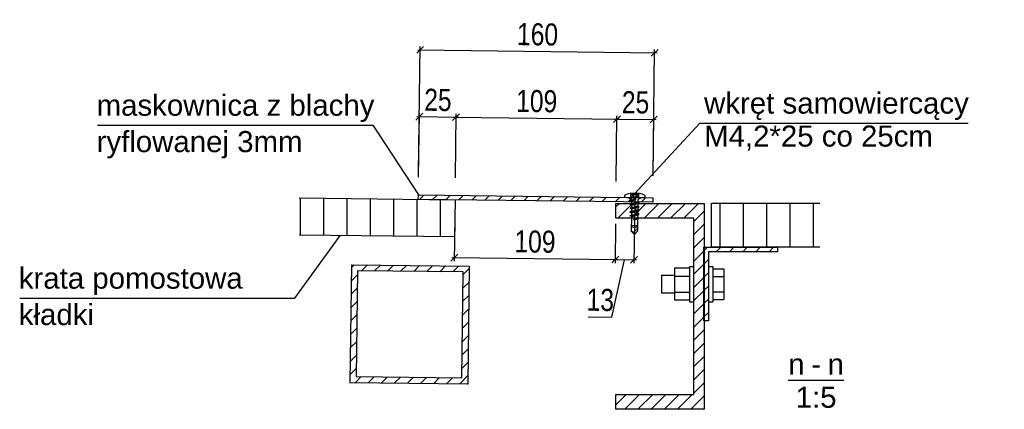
# Model space of a CAD drawing. Header units: millimetres. Extents: x 1838 to 190192, y -28 to 11710.
# Tile 1 of 80: x 1838 to 2508, y 69 to 334. Entities that reach past the tile are written whole.
import ezdxf

# ---------------------------------------------------------------- set-up
doc = ezdxf.new("R2010")
doc.units = ezdxf.units.MM
doc.linetypes.add('HIDDEN', pattern=[2.38125, 1.5875, -0.79375])
doc.layers.add('5', color=8, linetype='Continuous')
doc.styles.add('Arial', font='ARIAL.TTF', dxfattribs={"height": 0.2})
doc.styles.add('TXTdo10', font='arial.ttf', dxfattribs={"width": 0.8, "height": 15})
doc.dimstyles.new('R1DO10', dxfattribs={"dimscale": 0.5, "dimtxt": 15, "dimasz": 9.333333, "dimexe": 4.666667, "dimexo": 30, "dimgap": 0.09, "dimtad": 0, "dimdec": 0, "dimdsep": 46, "dimtxsty": 'TXTdo10', "dimblk1": 'OBLIQUE', "dimblk2": 'OBLIQUE', "dimsah": 1, "dimcen": 0, "dimdle": 3.333333, "dimclrt": 30, "dimadec": 1, "dimazin": 0, "dimtfac": 1, "dimtdec": 1, "dimtofl": 0, "dimtmove": 1, "dimatfit": 3, "dimfxl": 15, "dimtvp": 0.75, "dimtolj": 1, "dimtzin": 0, "dimarcsym": 1})
pattern_1 = [(45, (2013.5665, -10.6644), (-4.49013, 4.49013), [])]
pattern_2 = [(45, (2013.5665, -5.6644), (-4.49013, 4.49013), [])]

# ---------------------------------------------------------------- blocks, each defined once
blk = doc.blocks.new('Unknown-24 - 84529')
at = {"color": 5}
blk.add_line((173.22, 41.25), (211.13, 41.25), dxfattribs=at)
at = {"color": 5, "style": 'Arial'}
for s, height, p in [('n', 14.33, (173.22, 45)), ('n', 14.33, (200, 45)), ('-', 14.33, (188.84, 45)), ('1:5', 14.326, (178.27, 22.5))]:
    blk.add_text(s, height=height, dxfattribs=at).set_placement(p)
blk = doc.blocks.new('_Oblique')
at = {"color": 0, "linetype": 'ByBlock', "lineweight": -2}
blk.add_line((-0.5, -0.5), (0.5, 0.5), dxfattribs=at)
blk = doc.blocks.new('*D3780')
at = {"layer": '5', "color": 0, "lineweight": -2}
for p, q in [((2109.93, 230.1), (2110.99, 316.08)), ((2109.3, 313.77), (2272.16, 311.76)), ((2269.47, 228.14), (2270.53, 314.12))]:
    blk.add_line(p, q, dxfattribs=at)
at = {"layer": 'Defpoints', "color": 0}
for p in [(2270.5, 311.79), (2109.75, 215.1), (2269.28, 213.14)]:
    blk.add_point(p, dxfattribs=at)
at = {"layer": '5', "color": 0, "lineweight": -2, "xscale": 4.666666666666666, "yscale": 4.666666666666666, "zscale": 4.666666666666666}
for p, rotation in [((2110.96, 313.75), 179.295714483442), ((2270.5, 311.79), 359.2957144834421)]:
    blk.add_blockref('_Oblique', p, dxfattribs=dict(at, rotation=rotation))
at = {"layer": '5', "color": 30, "insert": (2190.87, 324.25), "char_height": 15, "attachment_point": 5, "rotation": 359.29571, "style": 'TXTdo10'}
blk.add_mtext('\\A1;160', dxfattribs=at)
blk = doc.blocks.new('*D3781')
at = {"layer": '5', "color": 0, "lineweight": -2}
for p, q in [((2108.74, 268.36), (2137.08, 268.01)), ((2109.9, 227.1), (2110.43, 270.67)), ((2134.91, 226.79), (2135.44, 270.37))]:
    blk.add_line(p, q, dxfattribs=at)
at = {"layer": 'Defpoints', "color": 0}
for p in [(2135.42, 268.03), (2109.71, 212.1), (2134.72, 211.79)]:
    blk.add_point(p, dxfattribs=at)
at = {"layer": '5', "color": 0, "lineweight": -2, "xscale": 4.666666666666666, "yscale": 4.666666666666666, "zscale": 4.666666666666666}
for p, rotation in [((2110.41, 268.34), 179.2955290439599), ((2135.42, 268.03), 359.2955290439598)]:
    blk.add_blockref('_Oblique', p, dxfattribs=dict(at, rotation=rotation))
at = {"layer": '5', "color": 30, "insert": (2123.05, 279.67), "char_height": 15, "attachment_point": 5, "rotation": 359.29553, "style": 'TXTdo10'}
blk.add_mtext('\\A1;25', dxfattribs=at)
blk = doc.blocks.new('*D3782')
at = {"layer": '5', "color": 0, "lineweight": -2}
for p, q in [((2133.75, 268.05), (2246.55, 266.67)), ((2134.91, 226.79), (2135.44, 270.37)), ((2244.36, 224.33), (2244.91, 269.02))]:
    blk.add_line(p, q, dxfattribs=at)
at = {"layer": 'Defpoints', "color": 0}
for p in [(2244.88, 266.69), (2134.72, 211.79), (2244.17, 209.34)]:
    blk.add_point(p, dxfattribs=at)
at = {"layer": '5', "color": 0, "lineweight": -2, "xscale": 4.666666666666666, "yscale": 4.666666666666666, "zscale": 4.666666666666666}
for p, rotation in [((2135.42, 268.03), 179.2955290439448), ((2244.88, 266.69), 359.2955290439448)]:
    blk.add_blockref('_Oblique', p, dxfattribs=dict(at, rotation=rotation))
at = {"layer": '5', "color": 30, "insert": (2190.29, 278.85), "char_height": 15, "attachment_point": 5, "rotation": 359.29553, "style": 'TXTdo10'}
blk.add_mtext('\\A1;109', dxfattribs=at)
blk = doc.blocks.new('*D3783')
at = {"layer": '5', "color": 0, "lineweight": -2}
for p, q in [((2244.36, 224.33), (2244.91, 269.02)), ((2269.47, 228.14), (2269.97, 268.71)), ((2243.21, 266.71), (2271.61, 266.36))]:
    blk.add_line(p, q, dxfattribs=at)
at = {"layer": 'Defpoints', "color": 0}
for p in [(2269.94, 266.38), (2244.17, 209.34), (2269.28, 213.14)]:
    blk.add_point(p, dxfattribs=at)
at = {"layer": '5', "color": 0, "lineweight": -2, "xscale": 4.666666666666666, "yscale": 4.666666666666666, "zscale": 4.666666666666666}
for p, rotation in [((2244.88, 266.69), 179.2955290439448), ((2269.94, 266.38), 359.2955290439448)]:
    blk.add_blockref('_Oblique', p, dxfattribs=dict(at, rotation=rotation))
at = {"layer": '5', "color": 30, "insert": (2257.55, 278.02), "char_height": 15, "attachment_point": 5, "rotation": 359.29553, "style": 'TXTdo10'}
blk.add_mtext('\\A1;25', dxfattribs=at)
blk = doc.blocks.new('SF-3')
at = {"color": 136}
for p, q in [((0, 0.68), (0, -0.68)), ((-0.28, 0.316), (-0.28, -0.316)), ((0, 0.414), (0.144, 0.221)), ((0.133, 0.075), (0.259, -0.214)), ((0.216, -0.317), (0.133, 0.075)), ((0.133, 0.075), (0.133, -0.139)), ((0.158, 0.214), (0.3, 0.214)), ((0.344, 0.317), (0.3, 0.214)), ((0.415, -0.214), (0.3, 0.214)), ((0.406, 0.214), (0.344, 0.317)), ((0.477, -0.317), (0.344, 0.317)), ((0.521, -0.214), (0.406, 0.214)), ((0.406, 0.214), (0.561, 0.214)), ((0.605, 0.317), (0.561, 0.214)), ((0.676, -0.214), (0.561, 0.214)), ((0.738, -0.317), (0.605, 0.317)), ((0.667, 0.214), (0.605, 0.317)), ((0.782, -0.214), (0.667, 0.214)), ((0.667, 0.214), (0.823, 0.214)), ((0.867, 0.317), (0.823, 0.214)), ((0.938, -0.214), (0.823, 0.214)), ((0.929, 0.214), (0.867, 0.317)), ((1, -0.317), (0.867, 0.317)), ((1.044, -0.214), (0.929, 0.214)), ((0.929, 0.214), (1.084, 0.214)), ((1.128, 0.317), (1.084, 0.214)), ((1.199, -0.214), (1.084, 0.214)), ((1.19, 0.214), (1.128, 0.317)), ((1.261, -0.317), (1.128, 0.317)), ((1.305, -0.214), (1.19, 0.214)), ((1.19, 0.214), (1.395, 0.214)), ((1.19, 0.214), (1.395, 0.214)), ((1.439, 0.284), (1.395, 0.214)), ((1.395, 0.214), (1.52, -0.08)), ((1.52, -0.08), (1.439, 0.284)), ((1.501, 0.214), (1.439, 0.284)), ((1.501, 0.214), (2.312, 0.214)), ((1.501, 0.214), (1.52, -0.08)), ((1.923, 0.214), (1.923, -0.214)), ((1.958, 0.214), (2.039, 0.098)), ((2.039, 0.098), (2.039, -0.098)), ((2.124, 0.214), (2.403, -0.065)), ((2.312, 0.214), (2.527, 0)), ((2.312, -0.214), (2.527, 0)), ((0, -0.414), (0.144, -0.221)), ((0.154, -0.214), (0.133, -0.139)), ((0.154, -0.214), (0.216, -0.317)), ((0.158, -0.214), (0.194, -0.214)), ((0.259, -0.214), (0.216, -0.317)), ((0.259, -0.214), (0.415, -0.214)), ((0.415, -0.214), (0.477, -0.317)), ((0.521, -0.214), (0.477, -0.317)), ((0.521, -0.214), (0.676, -0.214)), ((0.676, -0.214), (0.738, -0.317)), ((0.782, -0.214), (0.738, -0.317)), ((0.782, -0.214), (0.938, -0.214)), ((0.938, -0.214), (1, -0.317)), ((1.044, -0.214), (1, -0.317)), ((1.044, -0.214), (1.199, -0.214)), ((1.199, -0.214), (1.261, -0.317)), ((1.305, -0.214), (1.261, -0.317)), ((1.305, -0.214), (2.312, -0.214)), ((1.305, -0.214), (1.461, -0.214)), ((1.958, -0.214), (2.039, -0.098)), ((2.253, -0.214), (2.403, -0.065)), ((2.403, -0.065), (2.462, -0.065))]:
    blk.add_line(p, q, dxfattribs=at)
at = {"color": 136, "linetype": 'HIDDEN'}
for p, q in [((-0.06, 0.27), (-0.28, 0.27)), ((-0.06, 0.155), (-0.28, 0.155)), ((-0.06, 0.084), (-0.28, 0.084)), ((-0.06, -0.084), (-0.28, -0.084)), ((-0.06, -0.155), (-0.28, -0.155)), ((-0.06, -0.27), (-0.28, -0.27))]:
    blk.add_line(p, q, dxfattribs=at)
at = {"color": 136}
blk.add_lwpolyline([(0, 0), (2.527, 0)], dxfattribs=at)
for centre, radius, start, end in [((0.635, 0.212), 0.921, 149.15502, 173.51904), ((-0.112, 0.658), 0.0507, 122.18339, 149.15502), ((-0.078, 0.604), 0.115, 51.51418, 122.18339), ((-0.017, 0.68), 0.0174, 0, 51.51418), ((-0.079, 0), 0.133, 306.3938, 53.6062), ((0.158, 0.232), 0.0174, 216.72562, 270), ((0.635, -0.212), 0.921, 186.48096, 210.84498), ((0.158, -0.232), 0.0174, 90, 143.27438), ((-0.112, -0.658), 0.0507, 210.84498, 237.81661), ((-0.078, -0.604), 0.115, 237.81661, 308.48582), ((-0.017, -0.68), 0.0174, 308.48582, 0)]:
    blk.add_arc(centre, radius, start, end, dxfattribs=at)
at = {"color": 136, "linetype": 'HIDDEN'}
for centre, radius, start, end in [((-0.168, 0.119), 0.0708, 149.11119, 209.50154), ((-0.468, 0), 0.253, 340.55314, 19.44686), ((-0.383, 0.213), 0.164, 339.59102, 20.40898), ((0.001, 0.119), 0.0708, 149.11119, 209.50154), ((-0.299, 0), 0.253, 340.55314, 19.44686), ((-0.214, 0.213), 0.164, 339.59102, 20.40898), ((-0.168, -0.119), 0.0708, 150.49846, 210.88881), ((-0.383, -0.213), 0.164, 339.59102, 20.40898), ((0.001, -0.119), 0.0708, 150.49846, 210.88881), ((-0.214, -0.213), 0.164, 339.59102, 20.40898)]:
    blk.add_arc(centre, radius, start, end, dxfattribs=at)
blk = doc.blocks.new('*D3784')
at = {"layer": '5', "color": 0, "lineweight": -2}
for p, q in [((2134.54, 196.79), (2134.21, 170.16)), ((2243.99, 195.45), (2243.66, 168.81)), ((2132.57, 172.51), (2245.36, 171.12))]:
    blk.add_line(p, q, dxfattribs=at)
at = {"layer": 'Defpoints', "color": 0}
for p in [(2134.72, 211.79), (2244.17, 210.45), (2243.69, 171.14)]:
    blk.add_point(p, dxfattribs=at)
at = {"layer": '5', "color": 0, "lineweight": -2, "xscale": 4.666666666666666, "yscale": 4.666666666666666, "zscale": 4.666666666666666}
for p, rotation in [((2134.24, 172.49), 179.295530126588), ((2243.69, 171.14), 359.2955301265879)]:
    blk.add_blockref('_Oblique', p, dxfattribs=dict(at, rotation=rotation))
at = {"layer": '5', "color": 30, "insert": (2189.11, 183.3), "char_height": 15, "attachment_point": 5, "rotation": 359.29553, "style": 'TXTdo10'}
blk.add_mtext('\\A1;109', dxfattribs=at)
blk = doc.blocks.new('*D3785')
at = {"layer": '5', "color": 0, "lineweight": -2}
for p, q in [((2243.99, 195.45), (2243.66, 168.81)), ((2256.78, 194.23), (2256.47, 168.65)), ((2241.49, 132.06), (2250.09, 171.07)), ((2242.02, 171.16), (2258.16, 170.97)), ((2225.34, 132.26), (2241.49, 132.06))]:
    blk.add_line(p, q, dxfattribs=at)
at = {"layer": 'Defpoints', "color": 0}
for p in [(2244.17, 210.45), (2256.97, 209.22), (2256.5, 170.99)]:
    blk.add_point(p, dxfattribs=at)
at = {"layer": '5', "color": 0, "lineweight": -2, "xscale": 4.666666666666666, "yscale": 4.666666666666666, "zscale": 4.666666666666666}
for p, rotation in [((2243.69, 171.14), 179.2955301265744), ((2256.5, 170.99), 359.2955301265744)]:
    blk.add_blockref('_Oblique', p, dxfattribs=dict(at, rotation=rotation))
at = {"layer": '5', "color": 30, "insert": (2233.56, 143.66), "char_height": 15, "attachment_point": 5, "rotation": 359.29553, "style": 'TXTdo10'}
blk.add_mtext('\\A1;13', dxfattribs=at)

msp = doc.modelspace()

# ---------------------------------------------------------------- hatches: boundary and pattern name
h = msp.add_hatch()
h.set_pattern_fill('ANSI31', color=6, scale=2, style=0)
h.set_pattern_definition(pattern_1)
h.paths.add_polyline_path([(2269.28, 213.14), (2109.75, 215.1), (2109.71, 212.1), (2269.25, 210.14)])
h = msp.add_hatch()
h.set_pattern_fill('ANSI31', color=6, scale=5, angle=45, style=0)
h.set_pattern_definition([(90, (2013.566, -10.664), (-15.875, 1e-15), [])])
h.paths.add_polyline_path([(2028.57, 213.1), (2028.57, 188.1), (2134.42, 186.79), (2134.72, 211.79)])
h = msp.add_hatch()
h.set_pattern_fill('ANSI31', color=6, scale=2, style=0)
h.set_pattern_definition(pattern_2)
h.paths.add_polyline_path([(2304.17, 209.34), (2244.17, 209.34), (2244.17, 199.34), (2297.17, 199.34), (2297.17, 79.34), (2244.17, 79.34), (2244.17, 69.34), (2304.17, 69.34)])
h = msp.add_hatch()
h.set_pattern_fill('ANSI31', color=6, scale=5, angle=45, style=0)
h.set_pattern_definition([(90, (2013.566, -5.664), (-15.875, 1e-15), [])])
h.paths.add_polyline_path([(2382.91, 179.5), (2382.91, 209.5), (2309.17, 209.5), (2309.17, 179.5)])
h = msp.add_hatch()
h.set_pattern_fill('ANSI31', color=6, scale=2, style=0)
h.set_pattern_definition(pattern_2)
h.paths.add_polyline_path([(2354.11, 179.5), (2304.11, 179.5), (2304.11, 129.5), (2307.11, 129.5), (2307.11, 176.5), (2354.11, 176.5)])
h = msp.add_hatch()
h.set_pattern_fill('ANSI31', color=6, scale=2, style=0)
h.set_pattern_definition(pattern_1)
h.paths.add_polyline_path([(2144.35, 166.67), (2064.35, 167.66), (2063.37, 87.66), (2143.36, 86.68)])
h.paths.add_polyline_path([(2067.42, 91.61), (2068.3, 163.61), (2140.3, 162.72), (2139.41, 90.73)])

# ---------------------------------------------------------------- linework, layer by layer
at = {"color": 136}
for p, q in [((1891.39, 262.56), (2078.72, 262.56)), ((2078.72, 262.56), (2109.75, 215.1)), ((2257.06, 216.07), (2301.19, 264.01)), ((2301.19, 264.01), (2483.89, 264.01)), ((2025.76, 144.97), (2056.65, 187.75)), ((2284.17, 143.53), (2284.17, 165.47)), ((2284.17, 165.47), (2294.17, 165.47)), ((2294.17, 166.5), (2294.17, 142.5)), ((2294.17, 166.5), (2297.17, 166.5)), ((2307.11, 166.5), (2310.11, 166.5)), ((2310.11, 166.5), (2310.11, 142.5)), ((2310.11, 164.9), (2317.61, 164.9)), ((2317.61, 164.9), (2317.61, 144.11)), ((2275.11, 160.5), (2275.11, 159.7)), ((2275.11, 160.5), (2284.17, 160.5)), ((2275.11, 159.7), (2275.11, 148.5)), ((2284.17, 159.99), (2294.17, 159.99)), ((2310.11, 159.7), (2317.61, 159.7)), ((2275.11, 148.5), (2284.17, 148.5)), ((2284.17, 149.02), (2294.17, 149.02)), ((2310.11, 149.31), (2317.61, 149.31)), ((1838.43, 144.97), (2025.76, 144.97)), ((2294.17, 143.53), (2284.17, 143.53)), ((2294.17, 142.5), (2297.17, 142.5)), ((2307.11, 142.5), (2310.11, 142.5)), ((2310.11, 144.11), (2317.61, 144.11))]:
    msp.add_line(p, q, dxfattribs=at)
at = {"color": 7}
for p, q in [((2028.57, 213.1), (2134.72, 211.79)), ((2134.72, 211.79), (2134.42, 186.79)), ((2244.17, 209.34), (2304.17, 209.34)), ((2244.17, 199.34), (2244.17, 209.34)), ((2304.17, 209.34), (2304.17, 69.34)), ((2309.17, 209.5), (2382.91, 209.5)), ((2309.17, 179.5), (2309.17, 209.5)), ((2297.17, 199.34), (2244.17, 199.34)), ((2297.17, 79.34), (2297.17, 199.34)), ((2028.57, 188.1), (2134.42, 186.79)), ((2304.11, 179.5), (2354.11, 179.5)), ((2304.11, 129.5), (2304.11, 179.5)), ((2354.11, 176.5), (2307.11, 176.5)), ((2307.11, 176.5), (2307.11, 129.5)), ((2382.91, 179.5), (2309.17, 179.5)), ((2354.11, 179.5), (2354.11, 176.5)), ((2063.37, 87.66), (2064.35, 167.66)), ((2064.35, 167.66), (2144.35, 166.67)), ((2068.3, 163.61), (2067.42, 91.61)), ((2140.3, 162.72), (2068.3, 163.61)), ((2139.41, 90.73), (2140.3, 162.72)), ((2144.35, 166.67), (2143.36, 86.68)), ((2307.11, 129.5), (2304.11, 129.5)), ((2063.37, 87.16), (2063.37, 87.66)), ((2063.37, 87.66), (2143.36, 86.68)), ((2067.42, 91.61), (2139.41, 90.73)), ((2143.37, 86.18), (2143.36, 86.68)), ((2244.17, 69.34), (2244.17, 79.34)), ((2244.17, 79.34), (2297.17, 79.34)), ((2304.17, 69.34), (2244.17, 69.34))]:
    msp.add_line(p, q, dxfattribs=at)
msp.add_lwpolyline([(2109.71, 212.1), (2109.75, 215.1), (2269.28, 213.14), (2269.25, 210.14)], close=True, dxfattribs=at)

# ---------------------------------------------------------------- block references
at = {"xscale": 9.901764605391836, "yscale": 9.901764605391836, "zscale": 9.901764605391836, "rotation": 269.2979234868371}
msp.add_blockref('SF-3', (2257.02, 213.29), dxfattribs=at)
msp.add_blockref('Unknown-24 - 84529', (2188.23, 47.87))

# ---------------------------------------------------------------- texts
at = {"color": 30, "style": 'Arial'}
for s, height, p in [('maskownica z blachy', 14.3262, (1890.78, 268.98)), ('wkręt samowiercący', 14.3262, (2304.19, 270.42)), ('M4,2*25 co 25cm', 14.3262, (2304.19, 248)), ('ryflowanej 3mm', 14.3262, (1890.78, 244.24)), ('krata pomostowa', 14.3262, (1837.82, 151.38)), ('kładki', 14.326, (1837.82, 126.64))]:
    msp.add_text(s, height=height, dxfattribs=at).set_placement(p)

# ---------------------------------------------------------------- dimensions: what is measured, and where the dimension line sits
at = {"layer": '5'}
for p1, p2, distance, picture, middle in [((2109.75, 215.1), (2269.28, 213.14), 98.65, '*D3780', (2190.87, 324.25)), ((2109.71, 212.1), (2134.72, 211.79), 56.24, '*D3781', (2123.05, 279.67))]:
    dim = msp.add_aligned_dim(p1=p1, p2=p2, distance=distance, dimstyle='R1DO10', override={"dimblk1": 'Oblique', "dimblk2": 'Oblique'}, dxfattribs=at)
    dim.commit()
    dim.dimension.update_dxf_attribs({"geometry": picture, "text_midpoint": middle})
for base, p1, p2, picture, middle in [((2244.88, 266.69), (2134.72, 211.79), (2244.17, 209.34), '*D3782', (2190.29, 278.85)), ((2269.94, 266.38), (2244.17, 209.34), (2269.28, 213.14), '*D3783', (2257.55, 278.02))]:
    dim = msp.add_linear_dim(base=base, p1=p1, p2=p2, angle=359.29553, dimstyle='R1DO10', override={"dimblk1": 'Oblique', "dimblk2": 'Oblique'}, dxfattribs=at)
    dim.commit()
    dim.dimension.update_dxf_attribs({"geometry": picture, "text_midpoint": middle})
dim = msp.add_aligned_dim(p1=(2134.72, 211.79), p2=(2244.17, 210.45), distance=-39.3, dimstyle='R1DO10', dxfattribs=at)
dim.commit()
dim.dimension.update_dxf_attribs({"geometry": '*D3784', "text_midpoint": (2189.11, 183.3)})
dim = msp.add_linear_dim(base=(2256.5, 170.99), p1=(2244.17, 210.45), p2=(2256.97, 209.22), angle=359.29553, dimstyle='R1DO10', dxfattribs=at)
dim.commit()
dim.dimension.update_dxf_attribs({"geometry": '*D3785', "text_midpoint": (2241.45, 132.06), "dimtype": 160})

doc.saveas('drawing.dxf')
